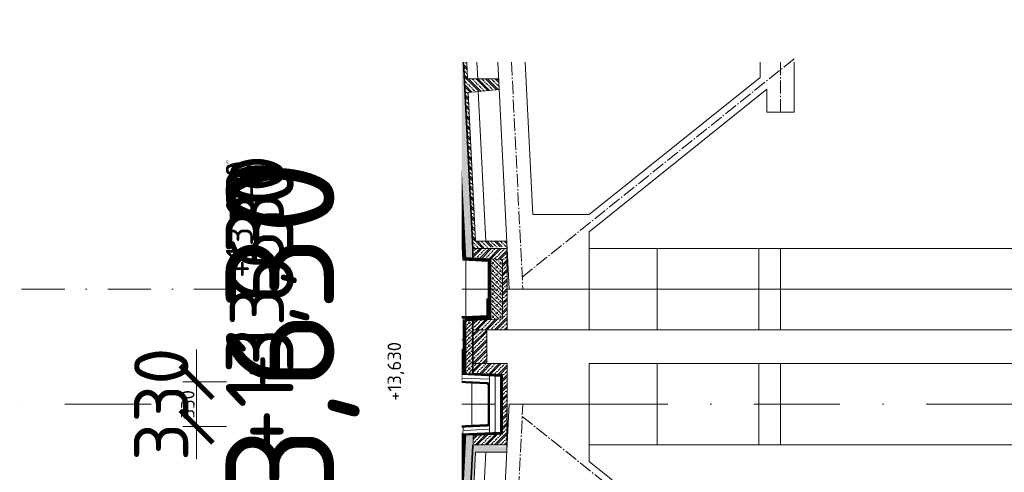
# Model space of a CAD drawing. Header units: millimetres. Extents: x -15830 to 4680139, y -28864 to 2281735.
# Tile 122 of 256: x 116164 to 123425, y 175081 to 178422. Entities that reach past the tile are written whole.
import ezdxf
from ezdxf import colors
from ezdxf.entities.mleader import LeaderData, LeaderLine
from ezdxf.enums import TextEntityAlignment as Align
from ezdxf.math import Vec2, Vec3

# ---------------------------------------------------------------- set-up
doc = ezdxf.new("R2010")
doc.units = ezdxf.units.MM
for name, pattern in [('AM_DIN_G_W050', [13.75, 9.75, -1.5, 1, -1.5]), ('CARKOVANA', [5, 3, -2]), ('CENTERX2', [101.6, 63.5, -12.7, 12.7, -12.7]), ('DASHDOT', [25.4, 12.7, -6.35, 0, -6.35])]:
    doc.linetypes.add(name, pattern=pattern)
for name, color, linetype in [('0 @ 1', 7, 'Continuous'), ('0 @ 10', 7, 'Continuous'), ('0 @ 100', 7, 'Continuous'), ('0 @ 200', 7, 'Continuous'), ('0 @ 250 (1)', 7, 'Continuous'), ('0 @ 250 (2)', 7, 'Continuous'), ('0 @ 400', 7, 'Continuous'), ('NWT_UT_ZARIZENI', 4, 'Continuous')]:
    doc.layers.add(name, color=color, linetype=linetype)
for name, color, linetype, lineweight in [('A99_N_kce-pohl', 1, 'Continuous', 9), ('A99_N_kce-rez-ten', 4, 'Continuous', 9), ('A99_N_koty-200', 5, 'Continuous', 5), ('A99_N_koty-200 @ 200', 5, 'Continuous', 5), ('A99_N_koty-200 @ 50', 5, 'Continuous', 5), ('A99_N_koty-200-vysk', 6, 'Continuous', 9), ('A99_N_koty-50-vysk', 160, 'Continuous', 9), ('A99_N_sraf', 252, 'Continuous', 0), ('A99_N_txt-popis-50', 240, 'Continuous', 9), ('A99_N_txt-popis-50 @ 200', 240, 'Continuous', 9), ('A99_S_kce-pohl', 7, 'Continuous', 5), ('A99_S_kce-rez-sil', 7, 'Continuous', 15), ('A99_S_kce-rez-ten', 7, 'Continuous', 9), ('A99_S_osy', 1, 'CENTERX2', 5), ('A99_S_sraf', 252, 'Continuous', 9)]:
    doc.layers.add(name, color=color, linetype=linetype, lineweight=lineweight)
doc.styles.add('A99_kota', font='isocpeur.ttf', dxfattribs={"height": 2})
doc.styles.add('A99_popis', font='isocpeur.ttf')
doc.linetypes.add('IZOLACE', pattern='A,0.00254,-2.54,[134,ltypeshp.shx,S=2.54,R=0,X=-2.54,Y=0],-5.08,[134,ltypeshp.shx,S=2.54,R=180,X=2.54,Y=0],-2.54', length=10.16254)
doc.dimstyles.new('A99_kota_200 new', dxfattribs={"dimscale": 200, "dimtxt": 2, "dimasz": 1.2, "dimexe": 0.5, "dimexo": 1.5, "dimgap": 0.3, "dimtad": 1, "dimdec": 0, "dimzin": 3, "dimdsep": 46, "dimtxsty": 'A99_kota', "dimblk": 'ARCHTICK', "dimcen": 2.5, "dimazin": 2, "dimtfac": 0.75, "dimtdec": 0, "dimtmove": 2, "dimatfit": 0, "dimfxl": 0, "dimtolj": 1, "dimtzin": 0, "dimlwd": 5, "dimlwe": 5, "dimarcsym": 0})

# ---------------------------------------------------------------- blocks, each defined once
blk = doc.blocks.new('*U28')
at = {"color": 0, "linetype": 'ByBlock', "lineweight": -2}
blk.add_line((-3, 0), (7, 0), dxfattribs=at)
for points in [[(0, 0), (0, 5), (0, 5), (9.7, 5)], [(-1.75, 1.75), (0, 0), (1.75, 1.75)]]:
    blk.add_lwpolyline(points, dxfattribs=at)
at = {"color": 0, "linetype": 'ByBlock', "lineweight": -2, "style": 'A99_kota'}
for tag, p in [('VYSKA', (9.2, 7.75)), ('POPIS', (9.2, 4.5))]:
    blk.add_attdef(tag, text='', height=2, dxfattribs=at).set_placement(p, align=Align.TOP_RIGHT)
blk = doc.blocks.new('*U841')
at = {"layer": 'A99_N_koty-200-vysk', "lineweight": 5}
ref = blk.add_blockref('*U28', (119264, 175583.3), dxfattribs=dict(at, xscale=200, yscale=200, zscale=200, rotation=90.00000000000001))
ref.add_attrib('VYSKA', '+13,630', dxfattribs={"layer": '0 @ 400', "color": 0, "linetype": 'ByBlock', "lineweight": -2, "height": 800, "rotation": 90, "style": 'A99_kota'}).set_placement((117684, 177383.3), align=Align.TOP_RIGHT)
ref = blk.add_blockref('*U28', (119264, 175583.3), dxfattribs=dict(at, xscale=200, yscale=200, zscale=200, rotation=90.00000000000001))
ref.add_attrib('VYSKA', '+13,630', dxfattribs={"layer": '0 @ 250 (1)', "color": 0, "linetype": 'ByBlock', "lineweight": -2, "height": 500, "rotation": 90, "style": 'A99_kota'}).set_placement((117684, 177383.3), align=Align.TOP_RIGHT)
ref = blk.add_blockref('*U28', (119264, 175583.3), dxfattribs=dict(at, xscale=200, yscale=200, zscale=200, rotation=90.00000000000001))
ref.add_attrib('VYSKA', '+13,630', dxfattribs={"layer": '0 @ 250 (2)', "color": 0, "linetype": 'ByBlock', "lineweight": -2, "height": 500, "rotation": 90, "style": 'A99_kota'}).set_placement((117684, 177383.3), align=Align.TOP_RIGHT)
ref = blk.add_blockref('*U28', (119264, 175583.3), dxfattribs=dict(at, xscale=200, yscale=200, zscale=200, rotation=90.00000000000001))
ref.add_attrib('VYSKA', '+13,630', dxfattribs={"layer": '0 @ 100', "color": 0, "linetype": 'ByBlock', "lineweight": -2, "height": 200, "rotation": 90, "style": 'A99_kota'}).set_placement((117684, 177383.3), align=Align.TOP_RIGHT)
ref = blk.add_blockref('*U28', (119264, 175583.3), dxfattribs=dict(at, xscale=200, yscale=200, zscale=200, rotation=90.00000000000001))
ref.add_attrib('VYSKA', '+13,630', dxfattribs={"layer": '0 @ 10', "color": 0, "linetype": 'ByBlock', "lineweight": -2, "height": 20, "rotation": 90, "style": 'A99_kota'}).set_placement((117684, 177383.3), align=Align.TOP_RIGHT)
ref = blk.add_blockref('*U28', (119264, 175583.3), dxfattribs=dict(at, xscale=200, yscale=200, zscale=200, rotation=90.00000000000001))
ref.add_attrib('VYSKA', '+13,630', dxfattribs={"layer": '0 @ 1', "color": 0, "linetype": 'ByBlock', "lineweight": -2, "height": 2, "rotation": 90, "style": 'A99_kota'}).set_placement((117684, 177383.3), align=Align.TOP_RIGHT)
ref = blk.add_blockref('*U28', (119264, 175583.3), dxfattribs=dict(at, xscale=200, yscale=200, zscale=200, rotation=90.00000000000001))
ref.add_attrib('VYSKA', '+13,630', dxfattribs={"layer": '0 @ 200', "color": 0, "linetype": 'ByBlock', "lineweight": -2, "height": 400, "rotation": 90, "style": 'A99_kota'}).set_placement((117714, 177423.3), align=Align.TOP_RIGHT)
blk = doc.blocks.new('*U842')
at = {"layer": 'A99_N_koty-50-vysk', "lineweight": 5}
ref = blk.add_blockref('*U28', (119264, 175583.3), dxfattribs=dict(at, xscale=50, yscale=50, zscale=50, rotation=90.00000000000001))
ref.add_attrib('VYSKA', '+13,630', dxfattribs={"layer": '0 @ 400', "color": 0, "linetype": 'ByBlock', "lineweight": -2, "height": 200, "rotation": 90, "style": 'A99_kota'}).set_placement((118096.5, 173908.3), align=Align.TOP_RIGHT)
ref = blk.add_blockref('*U28', (119264, 175583.3), dxfattribs=dict(at, xscale=50, yscale=50, zscale=50, rotation=90.00000000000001))
ref.add_attrib('VYSKA', '+13,630', dxfattribs={"layer": '0 @ 250 (1)', "color": 0, "linetype": 'ByBlock', "lineweight": -2, "height": 125, "rotation": 90, "style": 'A99_kota'}).set_placement((118096.5, 173908.3), align=Align.TOP_RIGHT)
ref = blk.add_blockref('*U28', (119264, 175583.3), dxfattribs=dict(at, xscale=50, yscale=50, zscale=50, rotation=90.00000000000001))
ref.add_attrib('VYSKA', '+13,630', dxfattribs={"layer": '0 @ 250 (2)', "color": 0, "linetype": 'ByBlock', "lineweight": -2, "height": 125, "rotation": 90, "style": 'A99_kota'}).set_placement((118096.5, 173908.3), align=Align.TOP_RIGHT)
ref = blk.add_blockref('*U28', (119264, 175583.3), dxfattribs=dict(at, xscale=50, yscale=50, zscale=50, rotation=90.00000000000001))
ref.add_attrib('VYSKA', '+13,630', dxfattribs={"layer": '0 @ 100', "color": 0, "linetype": 'ByBlock', "lineweight": -2, "height": 50, "rotation": 90, "style": 'A99_kota'}).set_placement((118096.5, 173908.3), align=Align.TOP_RIGHT)
ref = blk.add_blockref('*U28', (119264, 175583.3), dxfattribs=dict(at, xscale=50, yscale=50, zscale=50, rotation=90.00000000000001))
ref.add_attrib('VYSKA', '+13,630', dxfattribs={"layer": '0 @ 1', "color": 0, "linetype": 'ByBlock', "lineweight": -2, "height": 0.5, "rotation": 90, "style": 'A99_kota'}).set_placement((118096.5, 173908.3), align=Align.TOP_RIGHT)
ref = blk.add_blockref('*U28', (119264, 175583.3), dxfattribs=dict(at, xscale=50, yscale=50, zscale=50, rotation=90.00000000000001))
ref.add_attrib('VYSKA', '+13,630', dxfattribs={"layer": '0 @ 10', "color": 0, "linetype": 'ByBlock', "lineweight": -2, "height": 5, "rotation": 90, "style": 'A99_kota'}).set_placement((118096.5, 173908.3), align=Align.TOP_RIGHT)
ref = blk.add_blockref('*U28', (119264, 175583.3), dxfattribs=dict(at, xscale=50, yscale=50, zscale=50, rotation=90.00000000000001))
ref.add_attrib('VYSKA', '+13,630', dxfattribs={"layer": '0 @ 200', "color": 0, "linetype": 'ByBlock', "lineweight": -2, "height": 100, "rotation": 90, "style": 'A99_kota'}).set_placement((118876.5, 176043.3), align=Align.TOP_RIGHT)
blk = doc.blocks.new('_ArchTick')
at = {"color": 0, "linetype": 'ByBlock', "const_width": 0.15}
blk.add_lwpolyline([(-0.5, -0.5), (0.5, 0.5)], dxfattribs=at)
blk = doc.blocks.new('*D151')
at = {"layer": 'A99_N_koty-200', "color": 0, "linetype": 'Continuous', "lineweight": 5, "ltscale": 10, "transparency": 16777216}
for p, q in [((117467.9, 175748.2), (117467.9, 175988.2)), ((118267.9, 175748.2), (117367.9, 175748.2)), ((117467.9, 175418.3), (117467.9, 175748.2)), ((118267.9, 175418.3), (117367.9, 175418.3)), ((117467.9, 175418.3), (117467.9, 175178.3))]:
    blk.add_line(p, q, dxfattribs=at)
at = {"layer": 'Defpoints', "color": 0, "linetype": 'Continuous', "ltscale": 10, "transparency": 16777216}
for p in [(117467.9, 175748.2), (119293.5, 175748.2), (119293.4, 175418.3)]:
    blk.add_point(p, dxfattribs=at)
at = {"layer": 'A99_N_koty-200', "color": 0, "linetype": 'Continuous', "lineweight": 5, "ltscale": 10, "transparency": 16777216, "xscale": 240, "yscale": 240, "zscale": 240}
for p, rotation in [((117467.9, 175748.2), 270), ((117467.9, 175418.3), 90)]:
    blk.add_blockref('_ArchTick', p, dxfattribs=dict(at, rotation=rotation))
at = {"layer": 'A99_N_koty-200', "color": 0, "linetype": 'Continuous', "lineweight": 0, "ltscale": 10, "transparency": 16777216, "insert": (117207.9, 175583.3), "char_height": 400, "attachment_point": 5, "rotation": 90, "style": 'A99_kota'}
blk.add_mtext('\\A1;330', dxfattribs=at)
blk = doc.blocks.new('*D152')
at = {"layer": 'A99_N_koty-200', "color": 0, "linetype": 'Continuous', "lineweight": 5, "ltscale": 10, "transparency": 16777216}
for p, q in [((117667.9, 175748.2), (117442.9, 175748.2)), ((117467.9, 175418.3), (117467.9, 175748.2)), ((117667.9, 175418.3), (117442.9, 175418.3))]:
    blk.add_line(p, q, dxfattribs=at)
at = {"layer": 'Defpoints', "color": 0, "linetype": 'Continuous', "ltscale": 10, "transparency": 16777216}
for p in [(117467.9, 175748.2), (119293.5, 175748.2), (119293.4, 175418.3)]:
    blk.add_point(p, dxfattribs=at)
at = {"layer": 'A99_N_koty-200', "color": 0, "linetype": 'Continuous', "lineweight": 5, "ltscale": 10, "transparency": 16777216, "xscale": 60, "yscale": 60, "zscale": 60}
for p, rotation in [((117467.9, 175748.2), 90), ((117467.9, 175418.3), 270)]:
    blk.add_blockref('_ArchTick', p, dxfattribs=dict(at, rotation=rotation))
at = {"layer": 'A99_N_koty-200', "color": 0, "linetype": 'Continuous', "lineweight": 0, "ltscale": 10, "transparency": 16777216, "insert": (117402.9, 175583.3), "char_height": 100, "attachment_point": 5, "rotation": 90, "style": 'A99_kota'}
blk.add_mtext('\\A1;330', dxfattribs=at)
blk = doc.blocks.new('*U908')
at = {"layer": 'A99_N_koty-200 @ 200', "linetype": 'Continuous', "lineweight": 0, "ltscale": 10}
dim = blk.add_linear_dim(base=(117467.9, 175748.2), p1=(119293.4, 175418.3), p2=(119293.5, 175748.2), angle=90, dimstyle='A99_kota_200 new', override={"dimscale": 200, "dimtix": 1, "dimtofl": 1, "dimtmove": 2, "dimatfit": 0}, dxfattribs=at)
dim.commit()
dim.dimension.update_dxf_attribs({"geometry": '*D151', "text_midpoint": (117207.9, 175583.3)})
at = {"layer": 'A99_N_koty-200 @ 50', "linetype": 'Continuous', "lineweight": 0, "ltscale": 10}
dim = blk.add_linear_dim(base=(117467.9, 175748.2), p1=(119293.4, 175418.3), p2=(119293.5, 175748.2), angle=90, dimstyle='A99_kota_200 new', override={"dimscale": 50, "dimtix": 1, "dimtofl": 1, "dimtmove": 2, "dimatfit": 0}, dxfattribs=at)
dim.commit()
dim.dimension.update_dxf_attribs({"geometry": '*D152', "text_midpoint": (117402.9, 175583.3)})
blk = doc.blocks.new('*U926')
at = {"layer": 'A99_N_txt-popis-50 @ 200', "lineweight": 9}
ml = blk.add_multileader_mtext('Standard', dxfattribs=at)
ml.set_content('\\A1;{\\C256;odvodňovací systém \\Pbude součásti \\Pdodávky opláštění}', color=1, style='A99_popis')
ml.set_leader_properties(color=256, linetype='ByLayer', lineweight=-1)
ml.build(insert=Vec2(0, 0))
ml.multileader.update_dxf_attribs({"dogleg_length": 1, "arrow_head_size": 300, "scale": 200})
ctx = ml.context
ctx.base_point, ctx.scale, ctx.char_height, ctx.arrow_head_size, ctx.landing_gap_size, ctx.plane_origin, ctx.plane_x_axis, ctx.plane_y_axis = Vec3(117949, 82248.3), 200, 400, 300, 250, Vec3(122104.1, 85760.8), Vec3(0, 1), Vec3(-1, 0)
notes = []
notes.append((ctx, [(1, (1, 1, 0), (117949, 92478.3), (0, -1), 4890, [(0, [(119864.3, 93153.3)], 0, [])])]))
ctx.mtext.insert, ctx.mtext.text_direction, ctx.mtext.rotation, ctx.mtext.width, ctx.mtext.defined_height, ctx.mtext.flow_direction = Vec3(117689, 82498.3), Vec3(0, 1), 1.570796, 5020, 63.5, 5
ctx.mtext.has_bg_fill, ctx.mtext.bg_color, ctx.mtext.bg_scale_factor, ctx.mtext.bg_transparency, ctx.mtext.use_window_bg_color = 1, -1073741824, 1, 0, 1
for ctx, leaders in notes:
    for number, flags, end, landing, length, lines in leaders:
        leader = LeaderData()
        leader.index, (leader.has_last_leader_line, leader.has_dogleg_vector, leader.attachment_direction) = number, flags
        leader.last_leader_point, leader.dogleg_vector, leader.dogleg_length = Vec3(end), Vec3(landing), length
        for number, points, colour, breaks in lines:
            line = LeaderLine()
            line.index, line.vertices, line.color, line.breaks = number, Vec3.list(points), colors.encode_raw_color(colour), breaks
            leader.lines.append(line)
        ctx.leaders.append(leader)

msp = doc.modelspace()

# ---------------------------------------------------------------- hatches: boundary and pattern name
at = {"layer": 'A99_S_sraf', "linetype": 'Continuous', "lineweight": 0, "ltscale": 2, "transparency": 33554562}
h = msp.add_hatch(dxfattribs=at)
h.set_pattern_fill('BETON-LEHKY', color=256, scale=10)
h.set_pattern_definition([(137.86, (119497.84, 139899.01), (-26.83778, -29.660305), []), (92.86, (119482.357, 139943.362), (-29.660305, 26.837778), [5, -51.568542]), (137.86, (119482.108, 139948.356), (-26.83778, -29.660305), [5, -35]), (182.86, (119478.4, 139951.71), (-26.837778, -29.660305), [5, -51.568543]), (227.86, (119473.406, 139951.46), (29.660305, -26.83778), [5, -35]), (92.86, (119470.3, 139942.76), (-29.660305, 26.837778), [5, -51.568542]), (137.86, (119474.01, 139939.405), (-26.83778, -29.660305), [5, -35]), (182.86, (119479.002, 139939.655), (-26.837778, -29.660305), [5, -51.568543]), (227.86, (119482.357, 139943.362), (29.660305, -26.83778), [5, -35]), (137.86, (119465.08, 139955.62), (-26.83778, -29.660305), [10, -30])])
h.paths.add_polyline_path([(119434.94, 178108.252), (119379.871, 178108.252), (119452.598, 176652.491), (119507.529, 176655.235)])
at = {"layer": 'A99_S_sraf', "lineweight": 0, "transparency": 33554687}
h = msp.add_hatch(dxfattribs=at)
h.set_pattern_fill('ZELEZOBETON', color=256, scale=10)
h.set_pattern_definition([(135, (122783.95, 111373.25), (-35.35534, -35.35534), []), (135, (122783.95, 111387.394), (-35.35534, -35.35534), []), (135, (122783.95, 111415.68), (-49.497475, -21.213203), [20, -10, 0, -10])])
h.paths.add_polyline_path([(119459.971, 178108.252), (119439.946, 178108.252), (119508.531, 176735.385), (119569.478, 176738.43), (119707.001, 176745.3), (119758.22, 176747.859), (119756.222, 176787.809), (119526.012, 176786.321), (119471.126, 177884.951), (119700.341, 177906.414), (119696.349, 177986.315), (119466.137, 177984.826)])
h = msp.add_hatch(dxfattribs=at)
h.set_pattern_fill('ZELEZOBETON', color=256, scale=10)
h.set_pattern_definition([(45, (-169826.05, -430566.75), (-35.355339, 35.355339), []), (45, (-169811.91, -430566.75), (-35.355339, 35.355339), []), (45, (-169783.623, -430566.75), (-21.2132034, 49.4974747), [20, -10, 0, -10])])
h.paths.add_polyline_path([(119758.95, 176433.252), (119723.95, 176433.252), (119723.95, 176653.252), (119508.95, 176663.252), (119508.95, 176733.252), (119758.95, 176733.252)])
h.paths.add_polyline_path([(119758.95, 176133.252), (119508.95, 176133.252), (119508.95, 176203.252), (119723.95, 176213.252), (119723.95, 176433.252), (119758.95, 176433.252)])
at = {"layer": 'A99_S_sraf', "linetype": 'Continuous', "lineweight": 0, "ltscale": 2, "transparency": 33554562}
h = msp.add_hatch(dxfattribs=at)
h.set_pattern_fill('BETON-LEHKY', color=256, scale=10, style=0)
h.set_pattern_definition([(135, (-118651.05, 126062.394), (-28.284271, -28.284271), []), (90, (-118664.298, 126107.463), (-28.2842712, 28.2842712), [5, -51.5685425]), (135, (-118664.3, 126112.463), (-28.284271, -28.284271), [5, -35]), (180, (-118667.834, 126115.998), (-28.2842712, -28.2842712), [5, -51.5685425]), (225, (-118672.834, 126116), (28.284271, -28.284271), [5, -35]), (90, (-118676.37, 126107.463), (-28.2842712, 28.2842712), [5, -51.5685425]), (135, (-118672.834, 126103.927), (-28.284271, -28.284271), [5, -35]), (180, (-118667.834, 126103.927), (-28.2842712, -28.2842712), [5, -51.5685425]), (225, (-118664.3, 126107.463), (28.284271, -28.284271), [5, -35]), (135, (-118680.94, 126120.57), (-28.284271, -28.284271), [10, -30])])
h.paths.add_polyline_path([(119723.95, 176653.252), (119639.533, 176657.178), (119638.95, 176209.299), (119723.95, 176213.252)])
h = msp.add_hatch(dxfattribs=at)
h.set_pattern_fill('BETON-LEHKY', color=256, scale=10, style=0)
h.set_pattern_definition([(45, (-118636.908, 94283.252), (-28.284271, 28.284271), []), (0, (-118591.84, 94296.5), (28.2842712, 28.2842712), [5, -51.5685425]), (45, (-118586.84, 94296.5), (-28.284271, 28.284271), [5, -35]), (90, (-118583.303, 94300.036), (-28.2842712, 28.2842712), [5, -51.5685425]), (135, (-118583.303, 94305.036), (-28.284271, -28.284271), [5, -35]), (0, (-118591.84, 94308.572), (28.2842712, 28.2842712), [5, -51.5685425]), (45, (-118595.375, 94305.036), (-28.284271, 28.284271), [5, -35]), (90, (-118595.375, 94300.036), (-28.2842712, 28.2842712), [5, -51.5685425]), (135, (-118591.84, 94296.5), (-28.284271, -28.284271), [5, -35]), (45, (-118578.732, 94313.143), (-28.284271, 28.284271), [10, -30])])
h.paths.add_polyline_path([(119503.534, 176203.252), (119454.069, 176203.252), (119454.069, 175813.252), (119503.534, 175813.252)])
at = {"layer": 'A99_S_sraf', "linetype": 'Continuous', "lineweight": 0, "transparency": 33554687}
h = msp.add_hatch(dxfattribs=at)
h.set_pattern_fill('ZELEZOBETON', color=256, scale=10)
h.set_pattern_definition([(45, (-118651.05, 94283.25), (-35.355339, 35.355339), []), (45, (-118636.91, 94283.25), (-35.355339, 35.355339), []), (45, (-118608.623, 94283.25), (-21.213203, 49.497475), [20, -10, 0, -10])])
h.paths.add_polyline_path([(119608.95, 176133.252), (119508.95, 176133.252), (119508.95, 175883.252), (119608.95, 175883.252)])
at = {"layer": 'A99_S_sraf', "lineweight": 0, "transparency": 33554687}
h = msp.add_hatch(dxfattribs=at)
h.set_pattern_fill('ZELEZOBETON', color=256, scale=10)
h.set_pattern_definition([(45, (-169826.05, -431416.75), (-35.355339, 35.355339), []), (45, (-169811.91, -431416.75), (-35.355339, 35.355339), []), (45, (-169783.623, -431416.75), (-21.2132034, 49.4974747), [20, -10, 0, -10])])
h.paths.add_polyline_path([(119758.95, 175583.252), (119723.95, 175583.252), (119723.95, 175803.252), (119508.95, 175813.252), (119508.95, 175883.252), (119758.95, 175883.252)])
h.paths.add_polyline_path([(119758.95, 175283.252), (119508.95, 175283.252), (119508.95, 175353.252), (119723.95, 175363.252), (119723.95, 175583.252), (119758.95, 175583.252)])
at = {"layer": 'A99_S_sraf', "linetype": 'Continuous', "lineweight": 0, "ltscale": 2, "transparency": 33554562}
h = msp.add_hatch(dxfattribs=at)
h.set_pattern_fill('BETON-LEHKY', color=256, scale=10)
h.set_pattern_definition([(137.86, (119497.84, 139899.01), (-26.83778, -29.660305), []), (92.86, (119482.357, 139943.362), (-29.660305, 26.837778), [5, -51.568542]), (137.86, (119482.108, 139948.356), (-26.83778, -29.660305), [5, -35]), (182.86, (119478.4, 139951.71), (-26.837778, -29.660305), [5, -51.568543]), (227.86, (119473.406, 139951.46), (29.660305, -26.83778), [5, -35]), (92.86, (119470.3, 139942.76), (-29.660305, 26.837778), [5, -51.568542]), (137.86, (119474.01, 139939.405), (-26.83778, -29.660305), [5, -35]), (182.86, (119479.002, 139939.655), (-26.837778, -29.660305), [5, -51.568543]), (227.86, (119482.357, 139943.362), (29.660305, -26.83778), [5, -35]), (137.86, (119465.08, 139955.62), (-26.83778, -29.660305), [10, -30])])
h.paths.add_polyline_path([(119452.598, 175364.013), (119159.71, 169501.325), (119214.642, 169498.58), (119507.529, 175361.269)])
at = {"layer": 'A99_S_sraf', "lineweight": 0, "transparency": 33554687}
h = msp.add_hatch(dxfattribs=at)
h.set_pattern_fill('ZELEZOBETON', color=256, scale=10)
h.set_pattern_definition([(135, (122783.95, 111373.25), (-35.35534, -35.35534), []), (135, (122783.95, 111387.394), (-35.35534, -35.35534), []), (135, (122783.95, 111415.68), (-49.497475, -21.213203), [20, -10, 0, -10])])
h.paths.add_polyline_path([(119508.531, 175281.119), (119569.478, 175278.074), (119707.001, 175271.204), (119758.22, 175268.645), (119756.222, 175228.695), (119526.012, 175230.183), (119471.126, 174131.553), (119700.341, 174110.09), (119696.349, 174030.19), (119466.137, 174031.678), (119411.252, 172933.048), (119640.367, 172911.594), (119636.372, 172831.685), (119406.262, 172833.173), (119351.377, 171734.543), (119580.442, 171713.093), (119576.447, 171633.18), (119346.387, 171634.667), (119291.502, 170536.038), (119520.716, 170514.574), (119516.521, 170434.675), (119286.512, 170436.162), (119231.627, 169337.532), (119460.592, 169316.092), (119458.594, 169276.131), (118649.855, 169316.534), (118654.345, 169406.422), (119219.136, 169488.343)])

# ---------------------------------------------------------------- linework, layer by layer
at = {"layer": 'A99_N_kce-pohl', "linetype": 'CARKOVANA', "lineweight": 0, "ltscale": 15, "const_width": 20}
msp.add_lwpolyline([(119442.61, 176651.992), (119369.858, 178108.252)], dxfattribs=at)
at = {"layer": 'A99_N_kce-pohl', "lineweight": 0}
for points in [[(119432.623, 176651.493), (119359.846, 178108.252)], [(119452.598, 176652.491), (119379.871, 178108.252)]]:
    msp.add_lwpolyline(points, dxfattribs=at)
at = {"layer": 'A99_N_kce-pohl'}
msp.add_lwpolyline([(118493.78, 176773.056), (118493.78, 169513.252)], dxfattribs=at)
at = {"layer": 'A99_N_kce-pohl', "linetype": 'Continuous', "lineweight": 0}
for points in [[(119454.069, 175808.252), (119454.069, 176200.699)], [(119647.872, 175801.785), (119718.95, 175798.479), (119449.242, 175811.024)]]:
    msp.add_lwpolyline(points, dxfattribs=at)
at = {"layer": 'A99_N_kce-rez-ten', "linetype": 'Continuous', "lineweight": 0, "ltscale": 0.5}
for points in [[(119272.71, 176220.752), (119453.95, 176220.752), (119618.95, 176228.39), (119618.95, 176363.252)], [(119328.95, 176225.752), (119453.835, 176225.752), (119613.95, 176233.164), (119613.95, 176363.252)], [(119328.953, 176230.695), (119453.719, 176230.752), (119608.95, 176237.938), (119608.95, 176363.252)], [(119260.952, 176185.808), (119252.081, 176008.252)], [(119265.821, 176183.062), (119257.088, 176008.252)], [(119272.71, 176220.752), (119262.094, 176008.252)]]:
    msp.add_lwpolyline(points, dxfattribs=at)
at = {"layer": 'A99_N_kce-rez-ten', "linetype": 'CARKOVANA', "lineweight": 0, "ltscale": 15}
for points, const_width in [([(119351.45, 176223.252), (119453.892, 176223.252), (119616.45, 176230.777), (119616.45, 176363.252)], 5), ([(119351.45, 176228.252), (119453.777, 176228.252), (119611.45, 176235.551), (119611.45, 176363.252)], 5), ([(119262.825, 176173.199), (119254.585, 176008.252)], 5), ([(119267.819, 176172.949), (119259.591, 176008.252)], 5), ([(119427.339, 175807.037), (119713.95, 175793.706), (119713.95, 175583.245)], 10), ([(119427.339, 175359.467), (119713.95, 175372.798), (119713.95, 175583.259)], 10), ([(119417.65, 175165.51), (119417.65, 175165.51), (119427.59, 175364.484)], 10)]:
    msp.add_lwpolyline(points, dxfattribs=dict(at, const_width=const_width))
at = {"layer": 'A99_N_kce-rez-ten', "linetype": 'Continuous', "lineweight": 0, "ltscale": 0.5}
for points in [[(119329.888, 176230.739), (119290.251, 176228.895, 0.38625393), (119261.682, 176200.424), (119260.839, 176183.56)], [(119329.888, 176225.733), (119290.483, 176223.9, 0.38625393), (119266.676, 176200.175), (119265.846, 176183.56)], [(119329.888, 176220.728), (119290.715, 176218.906, 0.38625393), (119271.669, 176199.925), (119270.852, 176183.56)], [(119618.95, 175583.252), (119618.95, 175723.509, 0.40066503), (119609.415, 175733.498), (119292.217, 175748.252, -0.38625393), (119263.648, 175776.722), (119252.081, 176008.252)], [(119623.95, 175583.252), (119623.95, 175723.509, 0.40066503), (119609.647, 175738.493), (119292.449, 175753.246, -0.38625393), (119268.642, 175776.972), (119257.088, 176008.252)], [(119628.95, 175583.252), (119628.95, 175723.509, 0.40066503), (119609.88, 175743.487), (119292.682, 175758.241, -0.38625393), (119273.636, 175777.221), (119262.094, 176008.252)], [(119618.95, 175583.252), (119618.95, 175442.995, -0.40066503), (119609.415, 175433.006), (119292.217, 175418.253, 0.38625393), (119263.648, 175389.782), (118978.397, 169679.963), (118879.939, 169550.28), (118661.601, 169518.6), (118478.95, 169437.245), (118478.95, 169325.752)], [(119623.95, 175583.252), (119623.95, 175442.995, -0.40066503), (119609.647, 175428.011), (119292.449, 175413.258, 0.38625393), (119268.642, 175389.532), (118983.314, 169678.17), (118882.683, 169545.625), (118663.004, 169513.751), (118483.95, 169433.999), (118483.95, 169325.752)], [(119628.95, 175583.252), (119628.95, 175442.995, -0.40066503), (119609.88, 175423.017), (119292.682, 175408.263, 0.38625393), (119273.636, 175389.283), (118988.231, 169676.377), (118885.428, 169540.971), (118664.406, 169508.902), (118488.95, 169430.752), (118488.95, 169325.752)]]:
    msp.add_lwpolyline(points, format="xyb", dxfattribs=at)
at = {"layer": 'A99_N_kce-rez-ten', "linetype": 'CARKOVANA', "lineweight": 0, "ltscale": 15, "const_width": 5}
for points in [[(119329.888, 176228.236), (119290.367, 176226.398, 0.38625393), (119264.179, 176200.3), (119263.342, 176183.56)], [(119329.888, 176223.231), (119290.599, 176221.403, 0.38625393), (119269.173, 176200.05), (119268.349, 176183.56)], [(119621.45, 175583.252), (119621.45, 175723.509, 0.40066503), (119609.531, 175735.996), (119292.333, 175750.749, -0.38625393), (119266.145, 175776.847), (119254.585, 176008.252)], [(119626.45, 175583.252), (119626.45, 175723.509, 0.40066503), (119609.763, 175740.99), (119292.565, 175755.744, -0.38625393), (119271.139, 175777.097), (119259.591, 176008.252)], [(119621.45, 175583.252), (119621.45, 175442.995, -0.40066503), (119609.531, 175430.509), (119292.333, 175415.755, 0.38625393), (119266.145, 175389.657), (118980.856, 169679.066), (118881.311, 169547.952), (118662.302, 169516.176), (118481.45, 169435.622), (118481.45, 169325.752)], [(119626.45, 175583.252), (119626.45, 175442.995, -0.40066503), (119609.763, 175425.514), (119292.565, 175410.761, 0.38625393), (119271.139, 175389.408), (118985.772, 169677.273), (118884.056, 169543.298), (118663.705, 169511.327), (118486.45, 169432.375), (118486.45, 169325.752)]]:
    msp.add_lwpolyline(points, format="xyb", dxfattribs=at)
at = {"layer": 'A99_N_kce-rez-ten', "lineweight": 0}
for points in [[(119352.81, 176220.752), (119342.194, 176008.252)], [(119354.828, 175755.35), (119342.194, 176008.252)], [(119355.329, 175421.188), (119062.852, 169566.714)]]:
    msp.add_lwpolyline(points, dxfattribs=at)
at = {"layer": 'A99_N_kce-rez-ten', "linetype": 'Continuous', "lineweight": 0}
for points in [[(119434.069, 175801.719), (119434.069, 176219.791)], [(119424.337, 175992.214), (119423.882, 175751.963)], [(119422.572, 175802.253), (119708.95, 175788.934), (119708.95, 175583.245)], [(119434.069, 175811.73), (119718.95, 175798.479), (119718.95, 175583.245)], [(119628.95, 175793.252), (119628.95, 175373.252)], [(119498.95, 175738.636), (119498.95, 175427.868)], [(119422.572, 175364.251), (119708.95, 175377.571), (119708.95, 175583.259)], [(119452.178, 175355.617), (119718.95, 175368.025), (119718.95, 175583.259)], [(119412.656, 175165.759), (119422.572, 175364.251)], [(119647.872, 175364.719), (119718.95, 175368.025), (119449.242, 175355.48)], [(118483.95, 169325.752), (118483.95, 169433.999), (118663.004, 169513.751), (118882.683, 169545.625), (118983.314, 169678.17), (119266.648, 175349.627)], [(118488.95, 169325.752), (118488.95, 169430.752), (118664.406, 169508.902), (118885.428, 169540.971), (118988.231, 169676.377), (119271.642, 175349.377)]]:
    msp.add_lwpolyline(points, dxfattribs=at)
at = {"layer": 'A99_N_kce-rez-ten', "linetype": 'CARKOVANA', "lineweight": 5, "ltscale": 15, "const_width": 10}
msp.add_lwpolyline([(119429.306, 175992.471), (119429.306, 175992.471), (119428.861, 175801.996)], dxfattribs=at)
at = {"layer": 'A99_N_sraf', "linetype": 'Continuous', "lineweight": 0, "ltscale": 2, "transparency": 33554562}
for points in [[(119638.95, 176433.252), (119638.95, 176657.206), (119441.892, 176666.371)], [(119638.95, 176433.252), (119638.95, 176209.299), (119441.892, 176200.133)]]:
    msp.add_lwpolyline(points, dxfattribs=at)
at = {"layer": 'A99_N_sraf', "color": 1, "linetype": 'IZOLACE', "ltscale": 3.8}
for points in [[(119313.439, 176220.752), (119302.798, 176008.252)], [(119392.86, 176220.752), (119382.244, 176008.252)], [(119315.371, 175757.186), (119302.798, 176008.252)], [(119394.971, 175753.483), (119382.244, 176008.252)], [(119668.95, 175378.252), (119668.95, 175790.752)], [(119314.685, 175409.287), (119022.51, 169560.861)], [(119394.971, 175413.021), (119103.194, 169572.568)]]:
    msp.add_lwpolyline(points, dxfattribs=at)
at = {"layer": 'A99_N_sraf', "color": 1, "linetype": 'IZOLACE', "lineweight": 0, "ltscale": 2}
msp.add_lwpolyline([(119423.93, 175777.163), (119628.95, 175767.627)], dxfattribs=at)
at = {"layer": 'A99_N_sraf', "color": 1, "linetype": 'IZOLACE', "ltscale": 2}
msp.add_lwpolyline([(119440.563, 175390.115), (119628.95, 175398.877)], dxfattribs=at)
at = {"layer": 'A99_S_kce-pohl', "lineweight": 5}
for p, q in [((121673.95, 177908.385), (121673.95, 177738.598)), ((121673.95, 177738.598), (121873.95, 177738.598))]:
    msp.add_line(p, q, dxfattribs=at)
at = {"layer": 'A99_S_kce-pohl', "color": 253, "linetype": 'AM_DIN_G_W050', "lineweight": 0, "ltscale": 10}
for points in [[(121873.95, 178133.252), (119869.611, 176522.535)], [(119790.325, 178108.252), (119873.826, 176438.246)], [(121773.95, 177738.598), (121773.95, 177738.598), (121773.95, 178108.252)], [(119423.826, 166578.258), (119873.826, 175578.258)], [(121873.95, 173883.252), (119869.611, 175493.969)]]:
    msp.add_lwpolyline(points, dxfattribs=at)
at = {"layer": 'A99_S_kce-pohl', "lineweight": 5}
for points in [[(119690.2, 178108.252), (119773.95, 176433.252)], [(119890.45, 178108.252), (119946.7, 176983.252)], [(121623.95, 178108.252), (121623.95, 177996.493)], [(121873.95, 178108.252), (121873.95, 177738.598)], [(121623.95, 177996.493), (120363.097, 176983.252)], [(121673.95, 177908.385), (120363.95, 176855.649)], [(120363.097, 176983.252), (119946.7, 176983.252)], [(120363.95, 176433.252), (120363.95, 176855.649)], [(119323.95, 166583.252), (119773.95, 175583.252)], [(120363.95, 175583.252), (120363.95, 175160.855)], [(121673.95, 174108.119), (120363.95, 175160.855)]]:
    msp.add_lwpolyline(points, dxfattribs=at)
at = {"layer": 'A99_S_kce-pohl'}
for points in [[(125113.95, 176733.252), (120363.95, 176733.252), (120363.95, 176133.252), (132893.95, 176133.252)], [(125113.95, 175283.252), (120363.95, 175283.252), (120363.95, 175883.252), (132893.95, 175883.252)]]:
    msp.add_lwpolyline(points, dxfattribs=at)
at = {"layer": 'A99_S_kce-rez-sil', "lineweight": 13}
msp.add_line((132893.95, 176133.252), (119608.95, 176133.252), dxfattribs=at)
for points in [[(119459.971, 178108.252), (119466.137, 177984.826), (119696.349, 177986.315), (119698.345, 177946.364), (119698.345, 177946.364)], [(119758.95, 176433.252), (119756.224, 176787.809), (119526.012, 176786.321), (119471.126, 177884.951), (119700.341, 177906.414), (119698.345, 177946.364), (119698.345, 177946.364)], [(119608.95, 175883.252), (119608.95, 176133.252)], [(119758.95, 175883.252), (119756.224, 175228.695), (119526.012, 175230.183), (119471.126, 174131.553), (119700.341, 174110.09), (119698.345, 174070.14), (119698.345, 174070.14)], [(119608.95, 175883.252), (119758.95, 175883.252)]]:
    msp.add_lwpolyline(points, dxfattribs=at)
at = {"layer": 'A99_S_kce-rez-sil', "lineweight": 20}
for points in [[(120363.95, 176733.252), (120363.95, 176133.252), (120863.95, 176133.252), (120863.95, 176733.252)], [(121613.95, 176733.252), (121613.95, 176133.252), (121773.95, 176133.252), (121773.95, 176733.252)], [(120363.95, 175883.252), (120363.95, 175283.252), (120863.95, 175283.252), (120863.95, 175883.252)], [(121613.95, 175883.252), (121613.95, 175283.252), (121773.95, 175283.252), (121773.95, 175883.252)]]:
    msp.add_lwpolyline(points, close=True, dxfattribs=at)
at = {"layer": 'A99_S_kce-rez-ten', "lineweight": 13}
msp.add_line((119758.95, 176433.252), (132893.95, 176433.252), dxfattribs=at)
at = {"layer": 'A99_S_kce-rez-ten', "linetype": 'CARKOVANA', "lineweight": 0, "ltscale": 15}
for points, const_width in [([(119442.61, 176651.992), (119369.858, 178108.252)], 20), ([(119506.034, 176735.26), (119437.432, 178108.252)], 5), ([(119506.034, 176735.26), (119506.034, 176663.388)], 5), ([(119628.95, 176433.252), (119628.95, 176647.66), (119442.393, 176656.337)], 20), ([(119628.95, 176433.252), (119628.95, 176218.844), (119442.393, 176210.167)], 20), ([(119506.034, 176203.252), (119506.034, 175813.388)], 5), ([(119506.45, 175883.252), (119506.45, 175810.866), (119721.45, 175800.866), (119721.45, 175583.252)], 5), ([(119506.45, 175283.252), (119506.45, 175355.638), (119721.45, 175365.638), (119721.45, 175583.252)], 5), ([(119442.61, 175364.512), (119149.011, 169487.581), (118658.95, 169417.102)], 20)]:
    msp.add_lwpolyline(points, dxfattribs=dict(at, const_width=const_width))
at = {"layer": 'A99_S_kce-rez-ten', "lineweight": 0}
for points in [[(119432.859, 176646.77), (119359.846, 178108.252)], [(119452.598, 176652.491), (119379.871, 178108.252)], [(119503.538, 176735.136), (119434.933, 178108.252)], [(119508.531, 176735.385), (119439.946, 178108.252)], [(119503.534, 176735.26), (119503.534, 176663.504)], [(119508.534, 176735.26), (119508.534, 176663.271)], [(119638.95, 176433.252), (119638.95, 176657.206), (119433.788, 176666.748)], [(119618.95, 176433.252), (119618.95, 176638.114), (119432.859, 176646.77)], [(119618.95, 176433.252), (119618.95, 176228.39), (119432.859, 176219.735)], [(119638.95, 176433.252), (119638.95, 176209.299), (119433.788, 176199.756)], [(119503.534, 176203.252), (119503.534, 175813.504)], [(119508.95, 175883.252), (119508.95, 176133.252)], [(119434.069, 175958.252), (119384.069, 175958.252), (119384.069, 176058.252), (119434.069, 176058.252)], [(119508.534, 175885.26), (119508.534, 175813.271)], [(120363.95, 175583.252), (119773.95, 175583.252)], [(119432.623, 175365.011), (119139.469, 169497.008), (118658.95, 169427.291)], [(119452.598, 175364.013), (119158.624, 169479.577), (118658.95, 169407.081)], [(119508.531, 175281.119), (119219.136, 169488.343), (118652.88, 169406.209)], [(119503.538, 175281.368), (119214.322, 169492.699)]]:
    msp.add_lwpolyline(points, dxfattribs=at)
at = {"layer": 'A99_S_kce-rez-ten', "lineweight": 5}
for points in [[(119541.206, 177985.311), (119535.064, 178108.252)], [(119545.87, 177891.95), (119601.081, 176786.806)], [(119453.95, 176218.252), (119453.95, 176648.252)], [(119545.87, 174124.555), (119601.081, 175229.698)]]:
    msp.add_lwpolyline(points, dxfattribs=at)
at = {"layer": 'A99_S_kce-rez-ten', "lineweight": 0}
for points in [[(119508.95, 176133.252), (119758.95, 176133.252), (119758.95, 176733.252), (119508.95, 176733.252), (119508.95, 176663.252), (119723.95, 176653.252), (119723.95, 176213.252), (119508.95, 176203.252)], [(119508.95, 175283.252), (119758.95, 175283.252), (119758.95, 175883.252), (119508.95, 175883.252), (119508.95, 175813.252), (119723.95, 175803.252), (119723.95, 175363.252), (119508.95, 175353.252)]]:
    msp.add_lwpolyline(points, close=True, dxfattribs=at)
at = {"layer": 'A99_S_kce-rez-ten', "linetype": 'CARKOVANA', "lineweight": 5, "ltscale": 15, "const_width": 20}
msp.add_lwpolyline([(119444.069, 175808.252), (119444.069, 176200.699)], dxfattribs=at)
at = {"layer": 'A99_S_kce-rez-ten', "linetype": 'CARKOVANA', "ltscale": 15, "const_width": 5}
msp.add_lwpolyline([(119506.034, 175281.244), (119216.596, 169488.48)], dxfattribs=at)
at = {"layer": 'A99_S_osy', "linetype": 'DASHDOT', "lineweight": 13, "ltscale": 25}
msp.add_line((136183.768, 176433.252), (116163.768, 176433.252), dxfattribs=at)
at = {"layer": 'A99_S_osy', "linetype": 'DASHDOT', "lineweight": 5, "ltscale": 50}
msp.add_lwpolyline([(136183.768, 175583.252), (116163.768, 175583.252)], dxfattribs=at)
msp.add_lwpolyline([(136183.768, 175583.252), (116163.768, 175583.252)], dxfattribs=at)

# ---------------------------------------------------------------- block references
at = {"layer": 'A99_N_koty-200'}
msp.add_blockref('*U908', (0, 0), dxfattribs=at)
at = {"layer": 'NWT_UT_ZARIZENI'}
for name in ['*U841', '*U842']:
    msp.add_blockref(name, (0, 0), dxfattribs=at)

# ---------------------------------------------------------------- next in the draw order: block references
at = {"layer": 'A99_N_txt-popis-50'}
msp.add_blockref('*U926', (0, 0), dxfattribs=at)

# ---------------------------------------------------------------- next in the draw order: linework, layer by layer
at = {"layer": 'A99_N_kce-rez-ten', "linetype": 'Continuous', "lineweight": 0, "ltscale": 0.5}
msp.add_lwpolyline([(119432.09, 175354.345), (119435.114, 175414.888)], dxfattribs=at)

doc.saveas('drawing.dxf')
